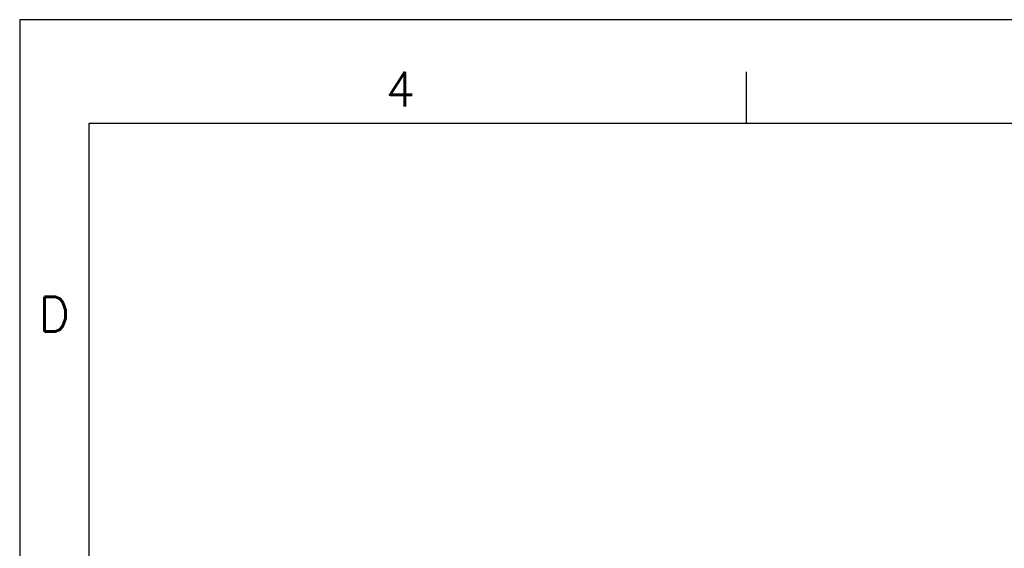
# Model space of a CAD drawing. Header units: inches. Extents: x 3951 to 6642, y -813 to 1217.
# Tile 8 of 33: x 3977 to 4880, y 733 to 1217. Entities that reach past the tile are written whole.
import ezdxf
from ezdxf.enums import TextEntityAlignment as Align

# ---------------------------------------------------------------- set-up
doc = ezdxf.new("R2010")
doc.units = ezdxf.units.IN
doc.header["$LTSCALE"] = 7.6
doc.header["$MEASUREMENT"] = 0
doc.layers.add('6文本', color=5, linetype='CONTINUOUS')
doc.layers.add('Title Block', color=7, linetype='CONTINUOUS')
doc.styles.add('Roman', font='romans')

msp = doc.modelspace()

# ---------------------------------------------------------------- linework, layer by layer
at = {"layer": 'Title Block'}
for p, q in [((6642.3, 1217.17), (3977.08, 1217.17)), ((3977.08, 1217.17), (3977.08, -813.47)), ((4643.39, 1121.98), (4643.39, 1169.58))]:
    msp.add_line(p, q, dxfattribs=at)
at = {"layer": 'Title Block', "lineweight": 30}
for p, q in [((6578.84, 1121.98), (4040.54, 1121.98)), ((4040.54, 1121.98), (4040.54, -718.29))]:
    msp.add_line(p, q, dxfattribs=at)

# ---------------------------------------------------------------- texts
at = {"layer": '6文本', "style": 'Roman'}
for s, p in [('4', (4326.1, 1153.71)), ('D', (4008.81, 947.47))]:
    msp.add_text(s, height=31.73, dxfattribs=at).set_placement(p, align=Align.MIDDLE_CENTER)

doc.saveas('drawing.dxf')
